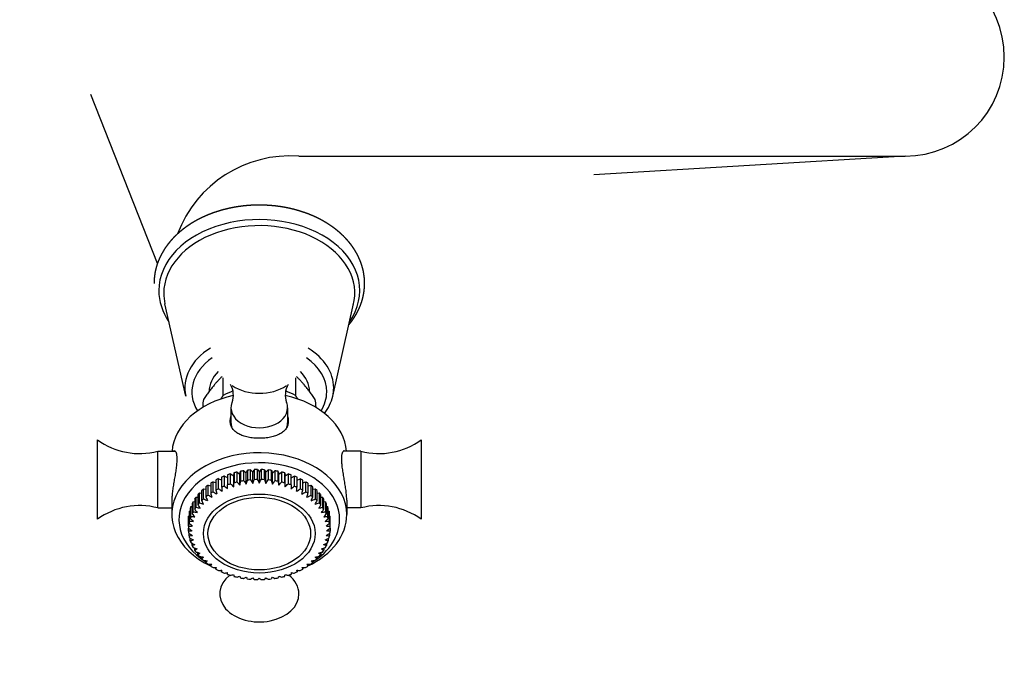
# Model space of a CAD drawing. Header units: millimetres. Extents: x -0.034 to 0.105, y -0.086 to 0.086.
# Tile 1 of 2: x -0.034 to 0.105, y -0.086 to 0.005. Entities that reach past the tile are written whole.
import ezdxf

# ---------------------------------------------------------------- set-up
doc = ezdxf.new("R2010")
doc.units = ezdxf.units.MM
doc.layers.add('BLOCKS', color=3, linetype='Continuous')

msp = doc.modelspace()

# ---------------------------------------------------------------- linework, layer by layer
at = {"layer": 'BLOCKS'}
for p, q in [((-0.01439, -0.02918), (-0.02381, -0.0053)), ((0.09125, -0.014), (0.04724, -0.01665)), ((-0.01037, -0.04791), (-0.01333, -0.03488)), ((0.01037, -0.04791), (0.01333, -0.03488)), ((-0.0051, -0.04784), (-0.0051, -0.04535)), ((0.0051, -0.04535), (0.0051, -0.04784)), ((-0.008, -0.04936), (-0.008, -0.04952)), ((-0.004, -0.04956), (-0.004, -0.05168)), ((0.004, -0.04956), (0.004, -0.05168)), ((0.008, -0.04936), (0.008, -0.04952)), ((-0.02285, -0.05575), (-0.02285, -0.05411)), ((0.02285, -0.05411), (0.02285, -0.06531)), ((-0.02285, -0.06531), (-0.02285, -0.05575)), ((-0.01435, -0.05571), (-0.01185, -0.05571)), ((-0.01435, -0.05688), (-0.01435, -0.05571)), ((-0.01435, -0.06371), (-0.01435, -0.05688)), ((0.01435, -0.05571), (0.01185, -0.05571)), ((0.01435, -0.05571), (0.01435, -0.06371)), ((-0.00184, -0.05877), (-0.00168, -0.05839)), ((-0.00168, -0.05839), (-0.00168, -0.05981)), ((-0.00123, -0.05835), (-0.00092, -0.05868)), ((-0.00123, -0.05976), (-0.00123, -0.05835)), ((-0.00092, -0.05868), (-0.00071, -0.05831)), ((-0.00071, -0.05831), (-0.00071, -0.05972)), ((-0.00025, -0.05829), (0.00001, -0.05864)), ((-0.00025, -0.05971), (-0.00025, -0.05829)), ((0.00001, -0.05864), (0.00026, -0.05829)), ((0.00026, -0.05829), (0.00026, -0.05971)), ((0.00072, -0.05831), (0.00093, -0.05868)), ((0.00072, -0.05972), (0.00072, -0.05831)), ((0.00093, -0.05868), (0.00124, -0.05835)), ((0.00124, -0.05835), (0.00124, -0.05976)), ((0.0017, -0.05839), (0.00185, -0.05877)), ((0.0017, -0.05981), (0.0017, -0.05839)), ((-0.00612, -0.05977), (-0.00612, -0.06119)), ((-0.00575, -0.06099), (-0.00575, -0.05958)), ((-0.00575, -0.05958), (-0.00532, -0.05976)), ((-0.00532, -0.05937), (-0.00532, -0.06079)), ((-0.00493, -0.06063), (-0.00493, -0.05921)), ((-0.00493, -0.05921), (-0.00448, -0.05943)), ((-0.00448, -0.05904), (-0.00448, -0.06046)), ((-0.00406, -0.0589), (-0.00362, -0.05916)), ((-0.00406, -0.06031), (-0.00406, -0.0589)), ((-0.00362, -0.05916), (-0.00357, -0.05876)), ((-0.00362, -0.06072), (-0.00362, -0.05916)), ((-0.00357, -0.05876), (-0.00357, -0.06017)), ((-0.00314, -0.05865), (-0.00275, -0.05894)), ((-0.00314, -0.06006), (-0.00314, -0.05865)), ((-0.00275, -0.05894), (-0.00264, -0.05854)), ((-0.00275, -0.0605), (-0.00275, -0.05894)), ((-0.00264, -0.05854), (-0.00264, -0.05996)), ((-0.0022, -0.05846), (-0.00184, -0.05877)), ((-0.0022, -0.05988), (-0.0022, -0.05846)), ((-0.00184, -0.06034), (-0.00184, -0.05877)), ((-0.00092, -0.06024), (-0.00092, -0.05868)), ((0.00001, -0.0602), (0.00001, -0.05864)), ((0.00093, -0.06024), (0.00093, -0.05868)), ((0.00185, -0.05877), (0.0022, -0.05847)), ((0.00185, -0.06034), (0.00185, -0.05877)), ((0.0022, -0.05847), (0.0022, -0.05988)), ((0.00265, -0.05855), (0.00276, -0.05894)), ((0.00265, -0.05996), (0.00265, -0.05855)), ((0.00276, -0.05894), (0.00315, -0.05865)), ((0.00276, -0.0605), (0.00276, -0.05894)), ((0.00315, -0.05865), (0.00315, -0.06007)), ((0.00359, -0.05876), (0.00364, -0.05916)), ((0.00359, -0.06018), (0.00359, -0.05876)), ((0.00364, -0.05916), (0.00406, -0.0589)), ((0.00364, -0.06072), (0.00364, -0.05916)), ((0.00406, -0.0589), (0.00406, -0.06032)), ((0.00448, -0.06046), (0.00448, -0.05904)), ((0.00448, -0.05944), (0.00494, -0.05921)), ((0.00494, -0.05921), (0.00494, -0.06063)), ((0.00533, -0.06079), (0.00533, -0.05938)), ((0.00533, -0.05978), (0.00578, -0.05959)), ((0.00578, -0.05959), (0.00578, -0.06101)), ((0.00613, -0.06119), (0.00613, -0.05978)), ((-0.00788, -0.06101), (-0.00755, -0.06107)), ((-0.00788, -0.06243), (-0.00788, -0.06101)), ((-0.00755, -0.06072), (-0.00755, -0.06214)), ((-0.00724, -0.06049), (-0.00687, -0.06058)), ((-0.00724, -0.0619), (-0.00724, -0.06049)), ((-0.00687, -0.06022), (-0.00687, -0.06164)), ((-0.00653, -0.06142), (-0.00653, -0.06001)), ((-0.00653, -0.06001), (-0.00612, -0.06014)), ((-0.00448, -0.06099), (-0.00448, -0.06046)), ((0.00448, -0.06046), (0.00448, -0.061)), ((0.00613, -0.06015), (0.00655, -0.06002)), ((0.00655, -0.06002), (0.00655, -0.06144)), ((0.00688, -0.06164), (0.00688, -0.06023)), ((0.00688, -0.06059), (0.00726, -0.0605)), ((0.00726, -0.0605), (0.00726, -0.06192)), ((0.00755, -0.06214), (0.00755, -0.06073)), ((0.00755, -0.06108), (0.0079, -0.06103)), ((0.0079, -0.06103), (0.0079, -0.06244)), ((-0.00913, -0.06248), (-0.00913, -0.0639)), ((-0.00894, -0.0622), (-0.00868, -0.0622)), ((-0.00894, -0.06361), (-0.00894, -0.0622)), ((-0.00868, -0.06186), (-0.00868, -0.06327)), ((-0.00845, -0.06158), (-0.00815, -0.06161)), ((-0.00845, -0.06299), (-0.00845, -0.06158)), ((-0.00815, -0.06127), (-0.00815, -0.06268)), ((0.00816, -0.06269), (0.00816, -0.06128)), ((0.00816, -0.06161), (0.00845, -0.06158)), ((0.00845, -0.06158), (0.00845, -0.063)), ((0.0087, -0.06329), (0.0087, -0.06188)), ((0.0087, -0.0622), (0.00894, -0.0622)), ((0.00894, -0.0622), (0.00894, -0.06361)), ((0.00913, -0.0639), (0.00913, -0.06248)), ((-0.01435, -0.06371), (-0.01235, -0.06371)), ((-0.01235, -0.06261), (-0.01235, -0.06466)), ((-0.00975, -0.0638), (-0.00975, -0.06521)), ((-0.00965, -0.0635), (-0.00949, -0.06348)), ((-0.00965, -0.06492), (-0.00965, -0.0635)), ((-0.00949, -0.06313), (-0.00949, -0.06454)), ((-0.00934, -0.06284), (-0.00913, -0.06282)), ((-0.00934, -0.06426), (-0.00934, -0.06284)), ((0.00913, -0.06282), (0.00934, -0.06284)), ((0.00934, -0.06284), (0.00934, -0.06426)), ((0.00949, -0.06454), (0.00949, -0.06313)), ((0.00949, -0.06348), (0.00965, -0.0635)), ((0.00965, -0.0635), (0.00965, -0.06492)), ((0.00975, -0.06521), (0.00975, -0.0638)), ((0.01235, -0.06261), (0.01235, -0.06466)), ((0.01435, -0.06371), (0.01235, -0.06371)), ((-0.01, -0.06516), (-0.01, -0.06658)), ((-0.00998, -0.06487), (-0.00992, -0.06485)), ((-0.00998, -0.06628), (-0.00998, -0.06487)), ((-0.00992, -0.06447), (-0.00992, -0.06589)), ((-0.00986, -0.06418), (-0.00975, -0.06416)), ((-0.00986, -0.0656), (-0.00986, -0.06418)), ((0.00975, -0.06416), (0.00986, -0.06418)), ((0.00986, -0.06418), (0.00986, -0.0656)), ((0.00992, -0.06589), (0.00992, -0.06447)), ((0.00992, -0.06485), (0.00998, -0.06487)), ((0.00998, -0.06487), (0.00998, -0.06628)), ((0.01, -0.06658), (0.01, -0.06516)), ((-0.01, -0.06698), (-0.01, -0.06658)), ((0.01, -0.06658), (0.01, -0.06698)), ((-0.00992, -0.06767), (-0.00992, -0.0673)), ((-0.00975, -0.06834), (-0.00975, -0.06802)), ((0.00975, -0.06802), (0.00975, -0.06834)), ((0.00992, -0.0673), (0.00992, -0.06767)), ((-0.00949, -0.06901), (-0.00949, -0.06871)), ((-0.00913, -0.06966), (-0.00913, -0.06937)), ((0.00913, -0.06937), (0.00913, -0.06966)), ((0.00949, -0.06871), (0.00949, -0.06901)), ((-0.00869, -0.07028), (-0.00869, -0.07001)), ((-0.00816, -0.07086), (-0.00816, -0.07061)), ((0.00816, -0.07061), (0.00816, -0.07086)), ((0.00869, -0.07001), (0.00869, -0.07028)), ((-0.00755, -0.07141), (-0.00755, -0.07116)), ((-0.00688, -0.07191), (-0.00688, -0.07167)), ((-0.00613, -0.07236), (-0.00613, -0.07212)), ((0.00613, -0.07212), (0.00613, -0.07236)), ((0.00688, -0.07167), (0.00688, -0.07191)), ((0.00755, -0.07116), (0.00755, -0.07141)), ((-0.00533, -0.07276), (-0.00533, -0.07252)), ((-0.00448, -0.0731), (-0.00448, -0.07285)), ((0.00448, -0.07285), (0.00448, -0.0731)), ((0.00533, -0.07252), (0.00533, -0.07276))]:
    msp.add_line(p, q, dxfattribs=at)
at = {"layer": 'BLOCKS', "linetype": 'Continuous', "ltscale": 5}
msp.add_line((0.00558, -0.014), (0.09125, -0.014), dxfattribs=at)
at = {"layer": 'BLOCKS'}
for centre, radius, start, end in [((0.09125, 0), 0.014, 270, 90), ((0.00439, -0.03099), 0.01703, 85.9753, 159.3533), ((-0.00661, -0.04776), 0.00295, 339.0232, 30.2664), ((0.00662, -0.04776), 0.00295, 149.7616, 200.9495), ((0.00402, -0.04642), 0.00652, 322.8273, 346.7755), ((-0.01692, -0.04595), 0.01008, 233.9531, 284.7379), ((0.01692, -0.04595), 0.01008, 255.2621, 306.0469), ((-0.01692, -0.07346), 0.01008, 75.2621, 126.0469), ((0.01692, -0.07346), 0.01008, 53.9531, 104.7379)]:
    msp.add_arc(centre, radius, start, end, dxfattribs=at)
for centre, major_axis, ratio, start_param, end_param in [((0, -0.033), (0.0142, 0), 0.707107, 5.828447, 9.424778), ((0, -0.03337), (0.0135, 0), 0.707107, 6.103663, 9.424778), ((0, -0.033), (0.0142, 0), 0.707107, 3.141593, 3.595651), ((0, -0.03337), (0.0135, 0), 0.707107, 3.141593, 3.302278), ((0, -0.03337), (0.0135, 0), 0.707107, 3.141593, 3.300647), ((0, -0.04674), (0.01051, 0), 0.707107, 2.288485, 3.300647), ((0, -0.04674), (0.01051, 0), 0.707107, 0, 0.853107), ((0, -0.04733), (-0.00952, 0), 0.707107, 5.488841, 6.690754), ((0, -0.04733), (-0.00952, 0), 0.707107, 3.141593, 3.935937), ((0, -0.04733), (0.0071, 0), 0.707107, 2.52824, 3.131763), ((0, -0.04733), (0.0071, 0), 0.707107, 0.00983, 0.613353), ((0, -0.0522), (0.008, 0), 0.707107, 2.054, 2.262573), ((0, -0.04355), (-0.0056, 0), 0.707107, 0.815101, 2.326492), ((0, -0.0522), (0.008, 0), 0.707107, 0.87902, 1.087593), ((0, -0.04674), (0.01051, 0), 0.707107, 6.124131, 6.283185), ((0, -0.05617), (-0.01235, 0), 0.707107, 5.01406, 6.229974), ((0, -0.04936), (-0.008, 0), 0.707107, 6.115008, 6.283185), ((0, -0.05617), (-0.01235, 0), 0.707107, 3.194804, 4.410717), ((0, -0.04936), (-0.008, 0), 0.707107, 3.141593, 3.30977), ((0, -0.04733), (-0.00952, 0), 0.707107, 2.734024, 3.141593), ((0, -0.04956), (-0.004, 0), 0.707107, 6.017002, 9.424778), ((0, -0.04956), (-0.004, 0), 0.707107, 3.141593, 3.407776), ((0, -0.05168), (-0.004, 0), 0.707107, 0, 0.229661), ((0, -0.05168), (-0.004, 0), 0.707107, 2.911932, 3.141593), ((0, -0.06466), (0.01235, 0), 0.707107, 0, 4.121871), ((0, -0.06536), (-0.01135, 0), 0.707107, 3.141593, 7.125642), ((0, -0.06536), (-0.01, 0), 0.707107, 4.835451, 4.881639), ((0, -0.06536), (-0.01, 0), 0.707107, 4.737215, 4.783504), ((0, -0.06536), (-0.01, 0), 0.707107, 4.640132, 4.686471), ((0, -0.06536), (-0.01, 0), 0.707107, 4.541958, 4.588296), ((0, -0.06536), (-0.01, 0), 0.707107, 5.325521, 5.371223), ((0, -0.06536), (-0.01, 0), 0.707107, 5.227863, 5.273031), ((0, -0.06536), (-0.01, 0), 0.707107, 5.130216, 5.176722), ((0, -0.06536), (-0.01, 0), 0.707107, 5.031952, 5.077944), ((0, -0.06536), (-0.01, 0), 0.707107, 4.933697, 4.979786), ((-0.00421, -0.04949), (0.00504, 0.02438), 0.198533, 4.292732, 4.316838), ((0, -0.06678), (-0.01, 0), 0.707107, 4.835451, 4.881639), ((0.00369, -0.04866), (-0.01045, 0.0226), 0.38699, 1.898701, 1.922784), ((-0.00407, -0.0492), (0.00682, 0.02395), 0.264097, 4.309779, 4.333833), ((0, -0.06678), (-0.01, 0), 0.707107, 4.737215, 4.783504), ((0.0039, -0.04892), (-0.00862, 0.02335), 0.327119, 1.927184, 1.950705), ((-0.0039, -0.04892), (0.00862, 0.02336), 0.327119, 4.332674, 4.356181), ((0, -0.06678), (-0.01, 0), 0.707107, 4.640132, 4.686471), ((0.00408, -0.0492), (-0.00682, 0.02394), 0.264097, 1.94954, 1.973557), ((-0.00368, -0.04866), (0.01045, 0.0226), 0.38699, 4.360637, 4.384654), ((0, -0.06678), (-0.01, 0), 0.707107, 4.541958, 4.588296), ((0.00422, -0.04949), (-0.00504, 0.02438), 0.198533, 1.966541, 1.990559), ((0, -0.06536), (-0.01, 0), 0.707107, 4.443783, 4.490121), ((0, -0.06536), (-0.01, 0), 0.707107, 4.345608, 4.391947), ((0, -0.06536), (-0.01, 0), 0.707107, 4.248056, 4.293772), ((0, -0.06536), (-0.01, 0), 0.707107, 4.150509, 4.196213), ((0, -0.06536), (-0.01, 0), 0.707107, 4.052334, 4.09621), ((0, -0.06536), (-0.01, 0), 0.707107, 5.620379, 5.665866), ((0, -0.06536), (-0.01, 0), 0.707107, 5.522089, 5.567641), ((0, -0.06536), (-0.01, 0), 0.707107, 5.423803, 5.469426), ((0, -0.06678), (-0.01, 0), 0.707107, 5.325521, 5.371223), ((-0.00447, -0.05096), (-0.00329, 0.02465), 0.131056, 1.981242, 2.005824), ((0.00211, -0.04776), (-0.01936, 0.0157), 0.613407, 1.660367, 1.684457), ((0, -0.06678), (-0.01, 0), 0.707107, 5.227863, 5.273031), ((-0.00453, -0.05064), (-0.00155, 0.02482), 0.062317, 1.988028, 2.012568), ((0.00247, -0.04786), (-0.01774, 0.01749), 0.58002, 1.719817, 1.743402), ((0, -0.06678), (-0.01, 0), 0.707107, 5.130216, 5.176722), ((0.00283, -0.04797), (-0.01606, 0.01902), 0.542119, 1.772553, 1.796784), ((-0.00437, -0.05009), (0.00155, 0.02485), 0.062317, 4.274068, 4.298273), ((0, -0.06678), (-0.01, 0), 0.707107, 5.031952, 5.077944), ((0.00314, -0.04818), (-0.01418, 0.02046), 0.49501, 1.821932, 1.846115), ((-0.00431, -0.04978), (0.00329, 0.02468), 0.131056, 4.280903, 4.305059), ((0, -0.06678), (-0.01, 0), 0.707107, 4.933697, 4.979786), ((0.00343, -0.04841), (-0.01231, 0.02164), 0.443134, 1.863797, 1.88793), ((-0.00342, -0.04841), (0.01231, 0.02164), 0.443134, 4.395529, 4.419547), ((0, -0.06678), (-0.01, 0), 0.707107, 4.443783, 4.490121), ((0.00432, -0.04978), (-0.00329, 0.02468), 0.131056, 1.978325, 2.002342), ((-0.00314, -0.04818), (0.01418, 0.02046), 0.49501, 4.43738, 4.461398), ((0, -0.06678), (-0.01, 0), 0.707107, 4.345608, 4.391947), ((0.00438, -0.05009), (-0.00155, 0.02485), 0.062317, 1.985114, 2.009131), ((-0.00282, -0.04798), (0.01606, 0.01902), 0.542119, 4.486745, 4.510762), ((0, -0.06678), (-0.01, 0), 0.707107, 4.248056, 4.293772), ((-0.00247, -0.04786), (0.01774, 0.01749), 0.58002, 4.539579, 4.563481), ((0, -0.06678), (-0.01, 0), 0.707107, 4.150509, 4.196213), ((0.00454, -0.05064), (0.00155, 0.02482), 0.062317, 4.269537, 4.294945), ((-0.00209, -0.04778), (0.01936, 0.0157), 0.613407, 4.598411, 4.623299), ((0, -0.06678), (-0.01, 0), 0.707107, 4.052334, 4.09621), ((0.00448, -0.05096), (0.00329, 0.02465), 0.131056, 4.276326, 4.301735), ((0, -0.06536), (-0.01, 0), 0.707107, 3.95416, 3.998036), ((0, -0.06536), (-0.01, 0), 0.707107, 3.855985, 3.899861), ((0, -0.06536), (-0.01, 0), 0.707107, 3.75781, 3.801686), ((0, -0.06536), (-0.01, 0), 0.707107, 5.818852, 5.863318), ((0, -0.06536), (-0.01, 0), 0.707107, 5.718672, 5.764103), ((0, -0.06678), (-0.01, 0), 0.707107, 5.620379, 5.665866), ((0.00095, -0.04745), (-0.0237, 0.00771), 0.689103, 1.419273, 1.443475), ((0, -0.06678), (-0.01, 0), 0.707107, 5.522089, 5.567641), ((-0.00422, -0.05156), (-0.00681, 0.02392), 0.264097, 1.952468, 1.977126), ((0.00135, -0.04752), (-0.02251, 0.0107), 0.670244, 1.507208, 1.531376), ((0, -0.06678), (-0.01, 0), 0.707107, 5.423803, 5.469426), ((-0.00437, -0.05126), (-0.00504, 0.02435), 0.198533, 1.969463, 1.994085), ((0.00173, -0.04763), (-0.02103, 0.01337), 0.644931, 1.587864, 1.611995), ((-0.00172, -0.04765), (0.02104, 0.01337), 0.644931, 4.670897, 4.695784), ((0, -0.06678), (-0.01, 0), 0.707107, 3.95416, 3.998036), ((0.00438, -0.05126), (0.00504, 0.02435), 0.198533, 4.28811, 4.313518), ((-0.00134, -0.04754), (0.02251, 0.0107), 0.670244, 4.751535, 4.776423), ((0, -0.06678), (-0.01, 0), 0.707107, 3.855985, 3.899861), ((0.00423, -0.05156), (0.00681, 0.02392), 0.264097, 4.305112, 4.33052), ((-0.00094, -0.04746), (0.02371, 0.00771), 0.689103, 4.839452, 4.864339), ((0, -0.06678), (-0.01, 0), 0.707107, 3.75781, 3.801686), ((0, -0.06536), (-0.01, 0), 0.707107, 3.657148, 3.70595), ((0, -0.06536), (-0.01, 0), 0.707107, 3.56146, 3.605926), ((0, -0.06536), (-0.01, 0), 0.707107, 6.017105, 6.059667), ((0, -0.06536), (-0.01, 0), 0.707107, 5.91893, 5.961492), ((0, -0.06678), (-0.01, 0), 0.707107, 5.818852, 5.863318), ((-0.00355, -0.05238), (-0.01229, 0.02162), 0.443134, 1.866765, 1.891022), ((0, -0.04719), (-0.02488, 0), 0.707107, 1.203213, 1.227821), ((0, -0.06678), (-0.01, 0), 0.707107, 5.718672, 5.764103), ((-0.00381, -0.05212), (-0.01044, 0.02257), 0.38699, 1.901479, 1.926197), ((0.00054, -0.04739), (-0.02452, 0.00446), 0.701325, 1.325615, 1.349846), ((-0.00404, -0.05185), (-0.00861, 0.02333), 0.327119, 1.929942, 1.954632), ((0.00404, -0.05185), (0.00861, 0.02333), 0.327119, 4.328798, 4.353055), ((-0.00054, -0.0474), (-0.02452, -0.00446), 0.701325, 1.792211, 1.816002), ((0.00384, -0.05213), (0.01043, 0.02257), 0.38699, 4.357946, 4.381101), ((0, -0.04719), (-0.02488, 0), 0.707107, 1.915372, 1.93838), ((0, -0.06678), (-0.01, 0), 0.707107, 3.657148, 3.70595), ((0.00355, -0.05238), (0.01229, 0.02162), 0.443134, 4.392163, 4.416421), ((0, -0.06678), (-0.01, 0), 0.707107, 3.56146, 3.605926), ((0, -0.06536), (-0.01, 0), 0.707107, 3.463286, 3.505848), ((0, -0.06536), (-0.01, 0), 0.707107, 3.365111, 3.407673), ((0, -0.06536), (-0.01, 0), 0.707107, 6.213455, 6.254741), ((0, -0.06536), (-0.01, 0), 0.707107, 6.11528, 6.157207), ((0, -0.06678), (-0.01, 0), 0.707107, 6.017105, 6.059667), ((-0.00293, -0.05283), (-0.01604, 0.019), 0.542119, 1.775549, 1.799806), ((-0.00106, -0.0471), (0.02362, 0.00768), 0.689103, 4.129058, 4.153569), ((0, -0.06678), (-0.01, 0), 0.707107, 5.91893, 5.961492), ((-0.00326, -0.05262), (-0.01417, 0.02044), 0.49501, 1.824913, 1.849171), ((-0.0006, -0.04705), (-0.02443, -0.00445), 0.701325, 1.081104, 1.105616), ((0, -0.06466), (0.01235, 0), 0.707107, 5.302907, 6.283185), ((0, -0.06536), (-0.01135, 0), 0.707107, 2.299136, 3.141593), ((0.0006, -0.04705), (-0.02443, 0.00445), 0.701325, 2.035977, 2.060488), ((0.00326, -0.05262), (0.01417, 0.02044), 0.49501, 4.434014, 4.458272), ((0.00106, -0.0471), (-0.02362, 0.00768), 0.689103, 2.129616, 2.154128), ((0.00293, -0.05283), (0.01604, 0.019), 0.542119, 4.483379, 4.507636), ((0, -0.06678), (-0.01, 0), 0.707107, 3.463286, 3.505848), ((0, -0.06678), (-0.01, 0), 0.707107, 3.365111, 3.407673), ((0, -0.06536), (-0.01, 0), 0.707107, 3.267571, 3.309498), ((0, -0.06536), (-0.01, 0), 0.707107, 3.170037, 3.211323), ((0, -0.06678), (-0.01, 0), 0.707107, 6.213455, 6.254741), ((-0.00235, -0.05326), (-0.01929, 0.01564), 0.613407, 1.669648, 1.694159), ((-0.00194, -0.04731), (0.02096, 0.01332), 0.644931, 3.960503, 3.985014), ((0, -0.06678), (-0.01, 0), 0.707107, 6.11528, 6.157207), ((-0.00266, -0.05305), (-0.01769, 0.01745), 0.58002, 1.725956, 1.750338), ((-0.00151, -0.04719), (0.02243, 0.01066), 0.670244, 4.041141, 4.065652), ((0.00151, -0.04719), (-0.02243, 0.01066), 0.670244, 2.217533, 2.242044), ((0.00266, -0.05305), (0.01769, 0.01745), 0.58002, 4.532847, 4.55723), ((0.00194, -0.04731), (-0.02096, 0.01332), 0.644931, 2.298171, 2.322683), ((0.00235, -0.05326), (0.01929, 0.01564), 0.613407, 4.589026, 4.613538), ((0, -0.06678), (-0.01, 0), 0.707107, 3.267571, 3.309498), ((0, -0.06678), (-0.01, 0), 0.707107, 3.170037, 3.211323), ((-0.00235, -0.04746), (0.01929, 0.01564), 0.613407, 3.888017, 3.912528), ((0, -0.06678), (-0.01, 0), 0.707107, 0.028444, 0.069731), ((-0.00194, -0.05341), (-0.02096, 0.01332), 0.644931, 1.597162, 1.621673), ((-0.00266, -0.04767), (0.01769, 0.01745), 0.58002, 3.828434, 3.852817), ((0, -0.06678), (-0.01, 0), 0.707107, 0.125978, 0.167905), ((-0.00151, -0.05353), (-0.02243, 0.01066), 0.670244, 1.516524, 1.541035), ((0.00151, -0.05353), (0.02243, 0.01066), 0.670244, 4.74215, 4.766662), ((0.00194, -0.05341), (0.02096, 0.01332), 0.644931, 4.661512, 4.686023), ((0.00266, -0.04767), (-0.01769, 0.01745), 0.58002, 2.430368, 2.454751), ((0.00235, -0.04746), (-0.01929, 0.01564), 0.613407, 2.370657, 2.395168), ((0, -0.06678), (-0.01, 0), 0.707107, 2.973687, 3.015615), ((0, -0.06678), (-0.01, 0), 0.707107, 3.071862, 3.113148), ((-0.00293, -0.04789), (0.01604, 0.019), 0.542119, 3.775626, 3.799883), ((0, -0.06678), (-0.01, 0), 0.707107, 0.223518, 0.26608), ((-0.00106, -0.05362), (-0.02362, 0.00768), 0.689103, 1.428607, 1.453118), ((-0.00326, -0.0481), (0.01417, 0.02044), 0.49501, 3.726261, 3.750519), ((0, -0.06678), (-0.01, 0), 0.707107, 0.321693, 0.364255), ((-0.0006, -0.05367), (0.02443, -0.00445), 0.701325, 4.47656, 4.501072), ((-0.00355, -0.04834), (0.01229, 0.02162), 0.443134, 3.68441, 3.708667), ((0.0006, -0.05367), (0.02443, 0.00445), 0.701325, 4.923706, 4.948218), ((0.00355, -0.04834), (-0.01229, 0.02162), 0.443134, 2.574518, 2.598775), ((0.00106, -0.05362), (0.02362, 0.00768), 0.689103, 4.830067, 4.854578), ((0.00326, -0.0481), (-0.01417, 0.02044), 0.49501, 2.532667, 2.556924), ((0.00293, -0.04789), (-0.01604, 0.019), 0.542119, 2.483302, 2.50756), ((0, -0.06678), (-0.01, 0), 0.707107, 2.777338, 2.8199), ((0, -0.06678), (-0.01, 0), 0.707107, 2.875513, 2.918074), ((0, -0.06678), (-0.01, 0), 0.707107, 0.419868, 0.464333), ((0, -0.05353), (0.02488, 0), 0.707107, 4.344806, 4.368941), ((-0.00382, -0.04859), (0.01044, 0.02257), 0.38699, 3.649517, 3.673775), ((0, -0.06678), (-0.01, 0), 0.707107, 0.518043, 0.564358), ((0.00054, -0.05332), (0.02452, 0.00446), 0.701325, 4.21332, 4.237111), ((-0.00404, -0.04887), (0.00861, 0.02333), 0.327119, 3.621044, 3.645302), ((0, -0.06678), (-0.01, 0), 0.707107, 0.616217, 0.662532), ((0, -0.06678), (-0.01, 0), 0.707107, 2.47906, 2.525375), ((-0.00054, -0.05332), (0.02452, -0.00446), 0.701325, 5.187667, 5.211458), ((0.00404, -0.04887), (-0.00861, 0.02333), 0.327119, 2.637884, 2.662141), ((0, -0.05353), (0.02488, 0), 0.707107, 5.055837, 5.079972), ((0.00382, -0.04859), (-0.01044, 0.02257), 0.38699, 2.609411, 2.633668), ((0, -0.06678), (-0.01, 0), 0.707107, 2.577235, 2.62355), ((0, -0.06678), (-0.01, 0), 0.707107, 2.677259, 2.721725), ((0.00095, -0.05327), (0.0237, 0.00771), 0.689103, 4.119681, 4.143472), ((-0.00423, -0.04915), (0.00681, 0.02392), 0.264097, 3.598509, 3.622767), ((0, -0.06678), (-0.01, 0), 0.707107, 0.714392, 0.760707), ((0.00135, -0.05319), (0.02251, 0.0107), 0.670244, 4.031764, 4.055555), ((0, -0.06536), (-0.01135, 0), 0.707107, 0.902602, 0.919966), ((-0.00438, -0.04945), (0.00504, 0.02435), 0.198533, 3.581507, 3.605765), ((0, -0.06678), (-0.01, 0), 0.707107, 0.812567, 0.858882), ((0.00173, -0.05309), (0.02103, 0.01337), 0.644931, 3.951126, 3.974916), ((0, -0.06466), (0.01235, 0), 0.707107, 4.168429, 4.192843), ((-0.00448, -0.04976), (0.00329, 0.02465), 0.131056, 3.569724, 3.593981), ((-0.00173, -0.05309), (-0.02103, 0.01337), 0.644931, 2.308269, 2.332059), ((0.00448, -0.04976), (-0.00329, 0.02465), 0.131056, 2.689204, 2.713461), ((0, -0.06466), (0.01235, 0), 0.707107, 5.231935, 5.256349), ((0, -0.06678), (-0.01, 0), 0.707107, 2.282711, 2.329026), ((-0.00135, -0.05319), (-0.02251, 0.0107), 0.670244, 2.22763, 2.251421), ((0.00438, -0.04945), (-0.00504, 0.02435), 0.198533, 2.67742, 2.701678), ((0, -0.06536), (-0.01135, 0), 0.707107, 2.221627, 2.23899), ((0, -0.06678), (-0.01, 0), 0.707107, 2.380885, 2.427201), ((-0.00095, -0.05327), (-0.0237, 0.00771), 0.689103, 2.139714, 2.163504), ((0.00423, -0.04915), (-0.00681, 0.02392), 0.264097, 2.660419, 2.684676), ((0, -0.06678), (-0.01, 0), 0.707107, 0.910742, 0.957057), ((0, -0.07586), (0.0056, 0), 0.707107, 2.406808, 6.283185), ((0.0021, -0.05295), (0.01936, 0.0157), 0.613407, 3.87864, 3.902431), ((0, -0.06466), (0.01235, 0), 0.707107, 4.262633, 4.266346), ((-0.00454, -0.05008), (0.00155, 0.02482), 0.062317, 3.562935, 3.587192), ((0, -0.06678), (-0.01, 0), 0.707107, 1.008916, 1.054621), ((0.00247, -0.05286), (0.01774, 0.01749), 0.58002, 3.822183, 3.846085), ((0, -0.06678), (-0.01, 0), 0.707107, 1.106463, 1.152179), ((0.00282, -0.05274), (0.01606, 0.01902), 0.542119, 3.7725, 3.796517), ((-0.00438, -0.05063), (-0.00155, 0.02485), 0.062317, 2.699359, 2.723376), ((0, -0.06678), (-0.01, 0), 0.707107, 1.204015, 1.250354), ((0.00314, -0.05253), (0.01418, 0.02046), 0.49501, 3.723135, 3.747153), ((-0.00432, -0.05094), (-0.00329, 0.02468), 0.131056, 2.69257, 2.716587), ((0, -0.06678), (-0.01, 0), 0.707107, 1.30219, 1.348529), ((0.00342, -0.05231), (0.01231, 0.02164), 0.443134, 3.681284, 3.705301), ((-0.00422, -0.05123), (-0.00504, 0.02438), 0.198533, 2.680786, 2.704804), ((0.00368, -0.05206), (0.01045, 0.0226), 0.38699, 3.646391, 3.670409), ((-0.00408, -0.05152), (-0.00682, 0.02394), 0.264097, 2.663785, 2.687802), ((0.0039, -0.0518), (0.00862, 0.02336), 0.327119, 3.617918, 3.641936), ((-0.0039, -0.0518), (-0.00862, 0.02336), 0.327119, 2.64125, 2.665267), ((0.00408, -0.05152), (0.00682, 0.02394), 0.264097, 3.595383, 3.619401), ((-0.00368, -0.05206), (-0.01045, 0.0226), 0.38699, 2.612777, 2.636794), ((0.00422, -0.05123), (0.00504, 0.02438), 0.198533, 3.578382, 3.602399), ((-0.00342, -0.05231), (-0.01231, 0.02164), 0.443134, 2.577884, 2.601901), ((0, -0.06678), (-0.01, 0), 0.707107, 1.793064, 1.839402), ((0.00432, -0.05094), (0.00329, 0.02468), 0.131056, 3.566598, 3.590615), ((-0.00314, -0.05253), (-0.01418, 0.02046), 0.49501, 2.536033, 2.56005), ((0, -0.06678), (-0.01, 0), 0.707107, 1.891239, 1.937577), ((0.00438, -0.05063), (0.00155, 0.02485), 0.062317, 3.559809, 3.583826), ((-0.00282, -0.05274), (-0.01606, 0.01902), 0.542119, 2.486668, 2.510686), ((0, -0.06678), (-0.01, 0), 0.707107, 1.989414, 2.03513), ((0, -0.07586), (0.0056, 0), 0.707107, 0, 0.734784), ((-0.00247, -0.05286), (-0.01774, 0.01749), 0.58002, 2.4371, 2.461002), ((0, -0.06678), (-0.01, 0), 0.707107, 2.086972, 2.132676), ((0.00454, -0.05008), (-0.00155, 0.02482), 0.062317, 2.695993, 2.720251), ((-0.0021, -0.05295), (-0.01936, 0.0157), 0.613407, 2.380755, 2.404545), ((0, -0.06466), (0.01235, 0), 0.707107, 5.158432, 5.162145), ((0, -0.06678), (-0.01, 0), 0.707107, 2.184536, 2.230851), ((0, -0.06678), (-0.01, 0), 0.707107, 1.400365, 1.446703), ((0, -0.06678), (-0.01, 0), 0.707107, 1.49854, 1.544878), ((0, -0.06678), (-0.01, 0), 0.707107, 1.596714, 1.643053), ((0, -0.06678), (-0.01, 0), 0.707107, 1.694889, 1.741228)]:
    msp.add_ellipse(centre, major_axis=major_axis, ratio=ratio, start_param=start_param, end_param=end_param, dxfattribs=at)
for major_axis in [(-0.00789, 0), (-0.00725, 0)]:
    msp.add_ellipse((0, -0.06734), major_axis=major_axis, ratio=0.707107, dxfattribs=at)
for points, degree, knots in [([(0.01266, -0.03783), (0.01267, -0.03782), (0.0128, -0.03765), (0.01294, -0.03748), (0.01307, -0.0373), (0.0132, -0.03712), (0.01332, -0.03694), (0.01344, -0.03676), (0.01355, -0.03658), (0.01366, -0.03639), (0.01377, -0.03621), (0.01387, -0.03602), (0.01396, -0.03583), (0.01406, -0.03563), (0.01414, -0.03544), (0.01423, -0.03524), (0.01431, -0.03504), (0.01438, -0.03484), (0.01445, -0.03465), (0.01451, -0.03445), (0.01457, -0.03425), (0.01462, -0.03405), (0.01467, -0.03385), (0.01471, -0.03365), (0.01475, -0.03344), (0.01478, -0.03324), (0.01481, -0.03304), (0.01483, -0.03283), (0.01485, -0.03263), (0.01487, -0.03242), (0.01487, -0.03221), (0.01488, -0.03201), (0.01487, -0.0318), (0.01487, -0.0316), (0.01486, -0.03139), (0.01484, -0.03119), (0.01482, -0.03099), (0.01479, -0.0308), (0.01476, -0.0306), (0.01473, -0.0304), (0.01469, -0.0302), (0.01464, -0.03001), (0.01459, -0.02981), (0.01454, -0.02962), (0.01448, -0.02943), (0.01442, -0.02924), (0.01435, -0.02904), (0.01428, -0.02886), (0.0142, -0.02867), (0.01412, -0.02848), (0.01404, -0.0283), (0.01395, -0.02811), (0.01385, -0.02792), (0.01375, -0.02773), (0.01364, -0.02754), (0.01353, -0.02736), (0.01342, -0.02718), (0.0133, -0.02699), (0.01317, -0.02681), (0.01305, -0.02664), (0.01292, -0.02646), (0.01278, -0.02629), (0.01264, -0.02612), (0.0125, -0.02595), (0.01235, -0.02578), (0.0122, -0.02562), (0.01204, -0.02546), (0.01189, -0.0253), (0.01172, -0.02514), (0.01156, -0.02499), (0.01139, -0.02483), (0.01121, -0.02468), (0.01104, -0.02454), (0.01086, -0.02439), (0.01067, -0.02425), (0.01049, -0.02411), (0.0103, -0.02397), (0.0101, -0.02384), (0.00991, -0.02371), (0.00971, -0.02358), (0.00951, -0.02345), (0.00931, -0.02333), (0.0091, -0.02321), (0.00889, -0.02309), (0.00868, -0.02298), (0.00847, -0.02287), (0.00825, -0.02276), (0.00802, -0.02265), (0.0078, -0.02254), (0.00757, -0.02244), (0.00733, -0.02234), (0.0071, -0.02225), (0.00686, -0.02215), (0.00662, -0.02206), (0.00638, -0.02198), (0.00614, -0.0219), (0.00589, -0.02182), (0.00565, -0.02174), (0.0054, -0.02167), (0.00515, -0.0216), (0.0049, -0.02153), (0.00465, -0.02147), (0.00439, -0.02141), (0.00414, -0.02135), (0.00388, -0.0213), (0.00362, -0.02125), (0.00336, -0.0212), (0.0031, -0.02116), (0.00284, -0.02112), (0.00258, -0.02109), (0.00231, -0.02105), (0.00205, -0.02103), (0.00179, -0.021), (0.00152, -0.02098), (0.00125, -0.02096), (0.00099, -0.02095), (0.00072, -0.02093), (0.00046, -0.02093), (0.00019, -0.02092), (-0.00008, -0.02092), (-0.00034, -0.02092), (-0.00061, -0.02093), (-0.00088, -0.02094), (-0.00114, -0.02095), (-0.00141, -0.02097), (-0.00167, -0.02099), (-0.00194, -0.02101), (-0.0022, -0.02104), (-0.00247, -0.02107), (-0.00273, -0.02111), (-0.00299, -0.02114), (-0.00325, -0.02119), (-0.00351, -0.02123), (-0.00377, -0.02128), (-0.00403, -0.02133), (-0.00429, -0.02139), (-0.00454, -0.02144), (-0.0048, -0.02151), (-0.00505, -0.02157), (-0.0053, -0.02164), (-0.00555, -0.02171), (-0.0058, -0.02179), (-0.00605, -0.02187), (-0.00629, -0.02195), (-0.00653, -0.02203), (-0.00677, -0.02212), (-0.00701, -0.02221), (-0.00725, -0.02231), (-0.00748, -0.02241), (-0.00771, -0.02251), (-0.00794, -0.02261), (-0.00817, -0.02272), (-0.0084, -0.02283), (-0.00862, -0.02295), (-0.00884, -0.02306), (-0.00905, -0.02318), (-0.00927, -0.02331), (-0.00948, -0.02343), (-0.00969, -0.02356), (-0.00989, -0.0237), (-0.01009, -0.02383), (-0.01029, -0.02397), (-0.01048, -0.02411), (-0.01067, -0.02425), (-0.01086, -0.0244), (-0.01104, -0.02454), (-0.01123, -0.0247), (-0.0114, -0.02485), (-0.01158, -0.02501), (-0.01175, -0.02517), (-0.01191, -0.02533), (-0.01208, -0.02549), (-0.01223, -0.02566), (-0.01239, -0.02583), (-0.01254, -0.026), (-0.01269, -0.02618), (-0.01283, -0.02636), (-0.01296, -0.02653), (-0.01309, -0.0267), (-0.01322, -0.02688), (-0.01334, -0.02705), (-0.01345, -0.02723), (-0.01356, -0.02742), (-0.01367, -0.0276), (-0.01378, -0.02779), (-0.01388, -0.02797), (-0.01397, -0.02816), (-0.01406, -0.02835), (-0.01415, -0.02854), (-0.01423, -0.02874), (-0.01431, -0.02893), (-0.01438, -0.02913), (-0.01445, -0.02933), (-0.01451, -0.02953), (-0.01457, -0.02973), (-0.01462, -0.02993), (-0.01467, -0.03013), (-0.01471, -0.03034), (-0.01475, -0.03054), (-0.01478, -0.03075), (-0.01481, -0.03095), (-0.01483, -0.03116), (-0.01485, -0.03136), (-0.01486, -0.03157), (-0.01487, -0.03178), (-0.01487, -0.03198)], 1, [2.611327, 2.611327, 2.61199, 2.629737, 2.647483, 2.66523, 2.682976, 2.700723, 2.71847, 2.736216, 2.753963, 2.77171, 2.789456, 2.807203, 2.82495, 2.842696, 2.860443, 2.87819, 2.895936, 2.913336, 2.930735, 2.948135, 2.965534, 2.982934, 3.000333, 3.017732, 3.035132, 3.052531, 3.069931, 3.08733, 3.10473, 3.122129, 3.139529, 3.156928, 3.174328, 3.191727, 3.208613, 3.2255, 3.242386, 3.259272, 3.276158, 3.293045, 3.309931, 3.326817, 3.343703, 3.36059, 3.377476, 3.394362, 3.411248, 3.428134, 3.445021, 3.461907, 3.478793, 3.496587, 3.514381, 3.532175, 3.549969, 3.567763, 3.585557, 3.60335, 3.621144, 3.638938, 3.656732, 3.674526, 3.69232, 3.710114, 3.727908, 3.745702, 3.763495, 3.781289, 3.799278, 3.817267, 3.835255, 3.853244, 3.871233, 3.889221, 3.90721, 3.925199, 3.943187, 3.961176, 3.979165, 3.997154, 4.015142, 4.033131, 4.05112, 4.069108, 4.087097, 4.105086, 4.12362, 4.142154, 4.160688, 4.179221, 4.197755, 4.216289, 4.234823, 4.253357, 4.271891, 4.290425, 4.308959, 4.327493, 4.346027, 4.364561, 4.383095, 4.401629, 4.420163, 4.438697, 4.457312, 4.475927, 4.494542, 4.513157, 4.531773, 4.550388, 4.569003, 4.587618, 4.606233, 4.624848, 4.643463, 4.662078, 4.680694, 4.699309, 4.717924, 4.736539, 4.755154, 4.773769, 4.792381, 4.810993, 4.829604, 4.848216, 4.866828, 4.885439, 4.904051, 4.922663, 4.941275, 4.959886, 4.978498, 4.99711, 5.015721, 5.034333, 5.052945, 5.071557, 5.090168, 5.10878, 5.127389, 5.145997, 5.164606, 5.183215, 5.201824, 5.220432, 5.239041, 5.25765, 5.276259, 5.294867, 5.313476, 5.332085, 5.350694, 5.369302, 5.387911, 5.40652, 5.425129, 5.443737, 5.462147, 5.480557, 5.498967, 5.517377, 5.535786, 5.554196, 5.572606, 5.591016, 5.609426, 5.627835, 5.646245, 5.664655, 5.683065, 5.701475, 5.719884, 5.738294, 5.756704, 5.775114, 5.792646, 5.810179, 5.827711, 5.845244, 5.862776, 5.880309, 5.897842, 5.915374, 5.932907, 5.950439, 5.967972, 5.985504, 6.003037, 6.020569, 6.038102, 6.055634, 6.073167, 6.090699, 6.108198, 6.125697, 6.143196, 6.160694, 6.178193, 6.195692, 6.21319, 6.230689, 6.248188, 6.265687, 6.283185, 6.283185]), ([(0, -0.05387), (-0.00026, -0.05387), (-0.00053, -0.05386), (-0.00106, -0.05381), (-0.00132, -0.05377), (-0.00183, -0.05367), (-0.00207, -0.05361), (-0.00251, -0.05345), (-0.00272, -0.05336), (-0.00308, -0.05317), (-0.00325, -0.05306), (-0.00355, -0.0528), (-0.00368, -0.05266), (-0.00389, -0.05235), (-0.00397, -0.05219), (-0.00407, -0.05184), (-0.0041, -0.05165), (-0.0041, -0.05129), (-0.00407, -0.05109), (-0.00402, -0.05086), (-0.00401, -0.05084), (-0.004, -0.05081)], 3, [6.229097, 6.229097, 6.229097, 6.229097, 7.007557, 7.007557, 7.786017, 7.786017, 8.564476, 8.564476, 9.342936, 9.342936, 10.121751, 10.121751, 10.900565, 10.900565, 11.67938, 11.67938, 12.458195, 12.458195, 13.23701, 13.23701, 13.341659, 13.341659, 13.341659, 13.341659]), ([(0.004, -0.05081), (0.00401, -0.05084), (0.00402, -0.05086), (0.00407, -0.05109), (0.0041, -0.05129), (0.0041, -0.05147), (0.0041, -0.05165), (0.00407, -0.05184), (0.00397, -0.05219), (0.00389, -0.05235), (0.00368, -0.05266), (0.00355, -0.0528), (0.00325, -0.05306), (0.00308, -0.05317), (0.00272, -0.05336), (0.00251, -0.05345), (0.00207, -0.05361), (0.00183, -0.05367), (0.00132, -0.05377), (0.00106, -0.05381), (0.00053, -0.05386), (0.00026, -0.05387), (0, -0.05387)], 3, [24.032925, 24.032925, 24.032925, 24.032925, 24.137575, 24.137575, 24.91639, 24.91639, 24.91639, 25.695205, 25.695205, 26.474019, 26.474019, 27.252834, 27.252834, 28.031649, 28.031649, 28.810108, 28.810108, 29.588568, 29.588568, 30.367028, 30.367028, 31.145487, 31.145487, 31.145487, 31.145487]), ([(-0.01215, -0.05571), (-0.01215, -0.0557), (-0.01214, -0.05569), (-0.01209, -0.05563), (-0.01205, -0.05561), (-0.01196, -0.05561), (-0.01192, -0.05563), (-0.01183, -0.05573), (-0.01179, -0.05581), (-0.01172, -0.05602), (-0.01169, -0.05615), (-0.01166, -0.05645), (-0.01165, -0.05662), (-0.01165, -0.05681), (-0.01165, -0.05699), (-0.01166, -0.0572), (-0.01169, -0.05765), (-0.01172, -0.05789), (-0.01179, -0.0584), (-0.01183, -0.05866), (-0.01192, -0.05919), (-0.01196, -0.05945), (-0.01205, -0.05996), (-0.01209, -0.06023), (-0.01218, -0.06075), (-0.01222, -0.06102), (-0.01228, -0.06152), (-0.01231, -0.06177), (-0.01234, -0.06222), (-0.01235, -0.06242), (-0.01235, -0.06261)], 3, [20.908846, 20.908846, 20.908846, 20.908846, 21.022671, 21.022671, 21.801131, 21.801131, 22.579946, 22.579946, 23.35876, 23.35876, 24.137575, 24.137575, 24.91639, 24.91639, 24.91639, 25.695205, 25.695205, 26.474019, 26.474019, 27.252834, 27.252834, 28.031649, 28.031649, 28.810108, 28.810108, 29.588568, 29.588568, 30.367028, 30.367028, 31.145487, 31.145487, 31.145487, 31.145487]), ([(0.01235, -0.06261), (0.01235, -0.06242), (0.01234, -0.06222), (0.01231, -0.06177), (0.01228, -0.06152), (0.01222, -0.06102), (0.01218, -0.06075), (0.01209, -0.06023), (0.01205, -0.05996), (0.01196, -0.05945), (0.01192, -0.05919), (0.01183, -0.05866), (0.01179, -0.0584), (0.01172, -0.05789), (0.01169, -0.05765), (0.01166, -0.0572), (0.01165, -0.05699), (0.01165, -0.05662), (0.01166, -0.05645), (0.01169, -0.05615), (0.01172, -0.05602), (0.01179, -0.05581), (0.01183, -0.05573), (0.01192, -0.05563), (0.01196, -0.05561), (0.01205, -0.05561), (0.01209, -0.05563), (0.01214, -0.05569), (0.01215, -0.0557), (0.01215, -0.05571)], 3, [6.229097, 6.229097, 6.229097, 6.229097, 7.007557, 7.007557, 7.786017, 7.786017, 8.564476, 8.564476, 9.342936, 9.342936, 10.121751, 10.121751, 10.900565, 10.900565, 11.67938, 11.67938, 12.458195, 12.458195, 13.23701, 13.23701, 14.015824, 14.015824, 14.794639, 14.794639, 15.573454, 15.573454, 16.351913, 16.351913, 16.465739, 16.465739, 16.465739, 16.465739])]:
    msp.add_open_spline(points, degree=degree, knots=knots, dxfattribs=at)
for points, weights in [([(-0.00527, -0.04516), (-0.00657, -0.04642), (-0.00789, -0.04841)], [1.00710958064, 1.06289893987, 1]), ([(0.00789, -0.04841), (0.00657, -0.04642), (0.00527, -0.04516)], [1, 1.06289893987, 1.00710958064]), ([(-0.00543, -0.04833), (-0.00527, -0.04809), (-0.0051, -0.04784)], [1.01332259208, 1.00750651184, 1]), ([(0.0051, -0.04784), (0.00527, -0.04809), (0.00543, -0.04833)], [1, 1.00750651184, 1.01332259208])]:
    msp.add_rational_spline(points, weights, degree=2, dxfattribs=at)

doc.saveas('drawing.dxf')
